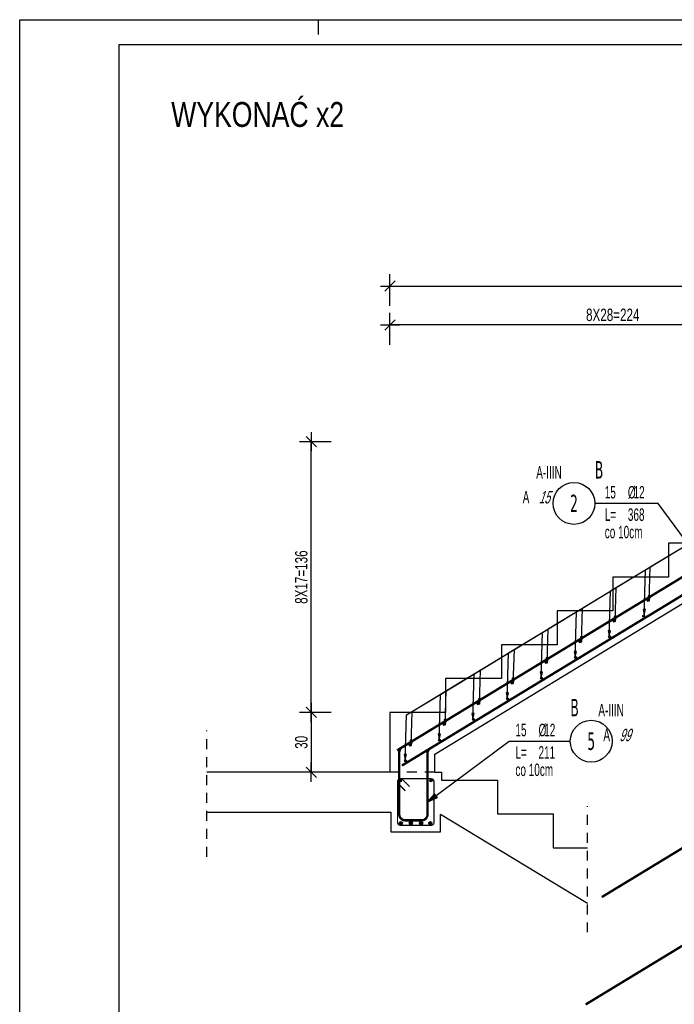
# Model space of a CAD drawing. Header units: millimetres. Extents: x 357 to 339450, y 65 to 10017.
# Tile 17 of 24: x 2720 to 3049, y 548 to 1043. Entities that reach past the tile are written whole.
import ezdxf
from ezdxf.enums import TextEntityAlignment as Align

# ---------------------------------------------------------------- set-up
doc = ezdxf.new("R2010")
doc.units = ezdxf.units.MM
doc.header["$LTSCALE"] = 25
doc.linetypes.add('MP', pattern=[0.36, 0.2, -0.16])
for name, color, linetype in [('BA_txg', 3, 'Continuous'), ('BA_wic', 1, 'Continuous'), ('BA_wis', 2, 'Continuous'), ('BZ_odn', 1, 'Continuous'), ('BZ_opi1', 7, 'Continuous'), ('BZ_opi2', 4, 'Continuous'), ('BZ_P_prz', 4, 'Continuous'), ('BZ_P_strz', 3, 'Continuous'), ('BZ_P_wid', 3, 'Continuous'), ('BZ_P_wyc', 134, 'Continuous'), ('BZ_pdz', 2, 'Continuous'), ('BZ_pom', 6, 'Continuous'), ('BZ_ram', 2, 'Continuous'), ('BZ_wym', 1, 'Continuous')]:
    doc.layers.add(name, color=color, linetype=linetype)
doc.styles.add('BIKTBG', font='tahoma.ttf', dxfattribs={"width": 0.85})
doc.styles.add('BIKTG', font='bikromsw.shx', dxfattribs={"width": 0.6})
doc.styles.add('BIKTS', font='bikromsw.shx', dxfattribs={"width": 0.6})
doc.styles.add('BIKWYM', font='bikromsw.shx', dxfattribs={"width": 0.7})
doc.dimstyles.new('BZ_KR_25_cm', dxfattribs={"dimscale": 0.25, "dimtxt": 25, "dimasz": 1.666667, "dimexe": 24, "dimexo": 0, "dimgap": 0, "dimtad": 0, "dimdec": 1, "dimrnd": 0.5, "dimzin": 9, "dimdsep": 46, "dimtxsty": 'BIKWYM', "dimblk": 'WYM-KR', "dimcen": 0, "dimdle": 20, "dimclrd": 256, "dimclre": 256, "dimclrt": 7, "dimadec": 0, "dimazin": 0, "dimtfac": 0.033333, "dimtdec": 1, "dimtmove": 0, "dimatfit": 3, "dimldrblk": 'WYM-KR', "dimfxl": 1, "dimtvp": 0.8, "dimtolj": 1, "dimarcsym": 0})
doc.dimstyles.new('BZ_ST_25_cm', dxfattribs={"dimscale": 0.25, "dimtxt": 25, "dimasz": 1.666667, "dimexe": 24, "dimexo": 0, "dimgap": 0, "dimtad": 0, "dimdec": 1, "dimrnd": 0.5, "dimdsep": 46, "dimtxsty": 'BIKWYM', "dimblk": 'WYM-ST', "dimcen": 0, "dimdle": 20, "dimclrd": 256, "dimclre": 256, "dimclrt": 7, "dimadec": 0, "dimazin": 0, "dimtfac": 0.033333, "dimtdec": 1, "dimtix": 1, "dimtmove": 2, "dimatfit": 3, "dimldrblk": 'WYM-ST', "dimfxl": 1, "dimtvp": 0.8, "dimtolj": 1, "dimtzin": 0, "dimarcsym": 0})

# ---------------------------------------------------------------- blocks, each defined once
blk = doc.blocks.new('PRET3')
blk.add_hatch(color=0).paths.add_polyline_path([(0.5, 0, 1), (-0.5, 0, 1)])
at = {"color": 0}
blk.add_circle((0, 0), 0.5, dxfattribs=at)
blk = doc.blocks.new('WYM-ST')
blk.add_hatch(color=256).paths.add_polyline_path([(-13, 2.9), (0, 0), (-13, -2.9)])
blk.add_lwpolyline([(0, 0), (-13, 2.9), (-13, -2.9), (0, 0)])
blk = doc.blocks.new('WYM-KR')
at = {"linetype": 'ByBlock'}
blk.add_line((11.52, 0), (-11.52, 0), dxfattribs=at)
at = {"color": 7, "linetype": 'ByBlock'}
blk.add_line((6.24, 6.24), (-6.24, -6.24), dxfattribs=at)
blk = doc.blocks.new('*D1325')
at = {"layer": 'BZ_wym', "lineweight": -2}
for p, q in [((2906.34, 879.7), (2906.34, 895.7)), ((3130.34, 879.7), (3130.34, 895.7)), ((3129.93, 889.7), (2906.76, 889.7))]:
    blk.add_line(p, q, dxfattribs=at)
at = {"layer": 'Defpoints', "color": 0}
for p in [(2906.34, 889.7), (2906.34, 879.7), (3130.34, 879.7)]:
    blk.add_point(p, dxfattribs=at)
at = {"layer": 'BZ_wym', "lineweight": -2, "xscale": 0.4166666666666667, "yscale": 0.4166666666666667, "zscale": 0.4166666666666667, "rotation": 180}
blk.add_blockref('WYM-KR', (2906.34, 889.7), dxfattribs=at)
at = {"layer": 'BZ_wym', "lineweight": -2, "xscale": 0.4166666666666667, "yscale": 0.4166666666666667, "zscale": 0.4166666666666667}
blk.add_blockref('WYM-KR', (3130.34, 889.7), dxfattribs=at)
at = {"layer": 'BZ_wym', "color": 7, "insert": (3018.34, 894.7), "char_height": 6.25, "attachment_point": 5, "style": 'BIKWYM'}
blk.add_mtext('\\A1;8X28=224', dxfattribs=at)
blk = doc.blocks.new('*D1328')
at = {"layer": 'BZ_wym', "lineweight": -2}
for p, q in [((2906.34, 899.23), (2906.34, 915.23)), ((3305.34, 899.23), (3305.34, 915.23)), ((2906.76, 909.23), (3304.93, 909.23))]:
    blk.add_line(p, q, dxfattribs=at)
at = {"layer": 'Defpoints', "color": 0}
for p in [(3305.34, 909.23), (2906.34, 899.23), (3305.34, 899.23)]:
    blk.add_point(p, dxfattribs=at)
at = {"layer": 'BZ_wym', "lineweight": -2, "xscale": 0.4166666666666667, "yscale": 0.4166666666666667, "zscale": 0.4166666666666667, "rotation": 180}
blk.add_blockref('WYM-KR', (2906.34, 909.23), dxfattribs=at)
at = {"layer": 'BZ_wym', "lineweight": -2, "xscale": 0.4166666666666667, "yscale": 0.4166666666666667, "zscale": 0.4166666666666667}
blk.add_blockref('WYM-KR', (3305.34, 909.23), dxfattribs=at)
at = {"layer": 'BZ_wym', "color": 7, "insert": (3105.84, 914.23), "char_height": 6.25, "attachment_point": 5, "style": 'BIKWYM'}
blk.add_mtext('\\A1;399', dxfattribs=at)
blk = doc.blocks.new('*D1329')
at = {"layer": 'BZ_wym', "lineweight": -2}
for p, q in [((2876.82, 694.98), (2860.82, 694.98)), ((2866.82, 694.56), (2866.82, 665.4)), ((2876.82, 664.98), (2860.82, 664.98))]:
    blk.add_line(p, q, dxfattribs=at)
at = {"layer": 'Defpoints', "color": 0}
for p in [(2876.82, 694.98), (2866.82, 664.98), (2876.82, 664.98)]:
    blk.add_point(p, dxfattribs=at)
at = {"layer": 'BZ_wym', "lineweight": -2, "xscale": 0.4166666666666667, "yscale": 0.4166666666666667, "zscale": 0.4166666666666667}
for p, rotation in [((2866.82, 694.98), 90), ((2866.82, 664.98), 270)]:
    blk.add_blockref('WYM-KR', p, dxfattribs=dict(at, rotation=rotation))
at = {"layer": 'BZ_wym', "color": 7, "insert": (2861.82, 679.98), "char_height": 6.25, "attachment_point": 5, "rotation": 90, "style": 'BIKWYM'}
blk.add_mtext('\\A1;30', dxfattribs=at)
blk = doc.blocks.new('*D1330')
at = {"layer": 'BZ_wym', "lineweight": -2}
for p, q in [((2876.82, 830.98), (2860.82, 830.98)), ((2866.82, 695.4), (2866.82, 830.56)), ((2876.82, 694.98), (2860.82, 694.98))]:
    blk.add_line(p, q, dxfattribs=at)
at = {"layer": 'Defpoints', "color": 0}
for p in [(2866.82, 830.98), (2876.82, 830.98), (2876.82, 694.98)]:
    blk.add_point(p, dxfattribs=at)
at = {"layer": 'BZ_wym', "lineweight": -2, "xscale": 0.4166666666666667, "yscale": 0.4166666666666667, "zscale": 0.4166666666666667}
for p, rotation in [((2866.82, 830.98), 90), ((2866.82, 694.98), 270)]:
    blk.add_blockref('WYM-KR', p, dxfattribs=dict(at, rotation=rotation))
at = {"layer": 'BZ_wym', "color": 7, "insert": (2861.82, 762.98), "char_height": 6.25, "attachment_point": 5, "rotation": 90, "style": 'BIKWYM'}
blk.add_mtext('\\A1;8X17=136', dxfattribs=at)
blk = doc.blocks.new('bik_BlkOpPret', base_point=(1524.45, 7050.26))
at = {"layer": 'BZ_opi1', "style": 'BIKTS', "width": 0.6}
for tag, p in [('SZTUK', (1533.83, 7057.76)), ('PRZEDR_FI', (1554.72, 7057.76)), ('PRZEKROJ', (1563.29, 7057.76)), ('PRZEDR_L', (1533.83, 7024.01)), ('DLUGOSC', (1568.65, 7024.01)), ('UWAGA', (1533.83, 6997.76))]:
    blk.add_attdef(tag, p, '', height=18.75, dxfattribs=at)
at = {"layer": 'BZ_opi2', "style": 'BIKTBG', "width": 0.6}
blk.add_attdef('NUMER', text='', height=26.25, dxfattribs=at).set_placement((1620.77, 7050.26), align=Align.MIDDLE_CENTER)
at = {"layer": 'BZ_pom', "width": 0.6}
for tag, p, height, style in [('POZYCJA', (1589.27, 7087.76), 26.25, 'BIKTBG'), ('GATUNEK', (1630.22, 7087.76), 18.75, 'BIKTS'), ('METODA_L', (1639.09, 7050.26), 18.75, 'BIKTS'), ('EURO_KOD', (1663.74, 7050.26), 18.75, 'BIKTS')]:
    blk.add_attdef(tag, p, '', height=height, dxfattribs=dict(at, style=style))
at = {"layer": 'BZ_wym', "width": 0.6}
for tag, p, height, style, flags in [('PRZEDR_NR', (1533.83, 6969.63), 26.25, 'BIKTBG', 1), ('PRZEDR_SZT', (1533.83, 6941.51), 18.75, 'BIKTS', 1), ('TYP_PRETA', (1533.83, 6913.38), 18.75, 'BIKTS', 3), ('EURO_KOD_SEGMENTY', (1567.58, 6885.26), 18.75, 'BIKTS', 3), ('HAK_1', (1533.83, 6857.13), 18.75, 'BIKTS', 3), ('HAK_2', (1533.83, 6829.01), 18.75, 'BIKTS', 3), ('ID', (1533.83, 6800.88), 18.75, 'BIKTS', 3), ('ID_C', (1533.83, 6772.76), 18.75, 'BIKTS', 3), ('b_atr_0', (1533.83, 6744.63), 18.75, 'BIKTS', 3)]:
    blk.add_attdef(tag, p, '', height=height, dxfattribs=dict(at, style=style, flags=flags))

msp = doc.modelspace()

# ---------------------------------------------------------------- linework, layer by layer
at = {"layer": 'BA_wic', "linetype": 'MP'}
for points in [[(2814.29, 622.54), (2814.29, 685.89)], [(2928.84, 664.98), (2906.34, 664.98)], [(3005.63, 584.54), (3005.63, 647.89)]]:
    msp.add_lwpolyline(points, dxfattribs=at)
at = {"layer": 'BA_wis'}
for points in [[(3280.34, 830.98), (3130.34, 830.98), (3130.34, 813.98), (3102.34, 813.98), (3102.34, 796.98), (3074.34, 796.98), (3074.34, 779.98), (3046.34, 779.98), (3046.34, 762.98), (3018.34, 762.98), (3018.34, 745.98), (2990.34, 745.98), (2990.34, 728.98), (2962.34, 728.98), (2962.34, 711.98), (2934.34, 711.98), (2934.34, 694.98), (2906.34, 694.98)], [(2928.84, 664.98), (2928.84, 674.09), (3162.54, 815.98), (3280.34, 815.98)], [(2906.34, 694.98), (2906.34, 664.98), (2814.29, 664.98)], [(2814.29, 644.98), (2906.84, 644.98), (2906.84, 634.98), (2931.84, 634.98), (2931.84, 643.74)]]:
    msp.add_lwpolyline(points, dxfattribs=at)
at = {"layer": 'BA_wis', "color": 1}
for points in [[(2928.84, 664.98), (2932.34, 664.98), (2932.34, 660.98), (2960.34, 660.98), (2960.34, 643.98), (2988.34, 643.98), (2988.34, 626.98), (3005.63, 626.98)], [(3005.63, 598.94), (2931.84, 643.74)]]:
    msp.add_lwpolyline(points, dxfattribs=at)
at = {"layer": 'BZ_odn'}
for centre in [(2998.83, 800), (3007.51, 680.55)]:
    msp.add_circle(centre, 10.5, dxfattribs=at)
at = {"layer": 'BZ_P_strz', "color": 8, "const_width": 0.6}
msp.add_lwpolyline([(2916.24, 657.71), (2912.7, 661.24, 0.668179), (2910.14, 660.18), (2910.14, 639.78, 0.414214), (2911.64, 638.28), (2927.04, 638.28, 0.414214), (2928.54, 639.78), (2928.54, 660.18, 0.414214), (2927.04, 661.68), (2911.64, 661.68, 0.668179), (2910.58, 659.12), (2914.12, 655.58)], format="xyb", dxfattribs=at)
at = {"layer": 'BZ_P_wid', "const_width": 1.2}
for points in [[(2909.94, 675.95), (3158.63, 826.94, -0.137266), (3160.19, 827.38), (3175.22, 827.38), (3235.22, 827.38)], [(3235.22, 827.38), (3160.19, 827.38, 0.137266), (3158.63, 826.94), (2909.94, 675.95)], [(2912.4, 668.32), (3161.53, 819.58), (3173.66, 826.94, -0.137266), (3175.22, 827.38), (3280.34, 827.38)], [(3280.34, 827.38), (3175.22, 827.38, 0.137266), (3173.66, 826.94), (2912.4, 668.32)], [(2962.33, 707.76), (2912.49, 677.5, 0.262048), (2911.04, 674.93), (2911.04, 643.79, 0.414214), (2914.04, 640.79), (2922.24, 640.79, 0.414214), (2925.24, 643.79), (2925.24, 674.43, -0.262048), (2926.69, 676.99), (2976.53, 707.26)]]:
    msp.add_lwpolyline(points, format="xyb", dxfattribs=at)
at = {"layer": 'BZ_P_wyc', "linetype": 'Continuous', "const_width": 1.2}
for points in [[(3338.11, 753.66), (3263.08, 753.66, 0.137266), (3261.52, 753.22), (3012.83, 602.23)], [(3372.65, 707.33), (3267.52, 707.33, 0.137266), (3265.97, 706.9), (3004.7, 548.27)]]:
    msp.add_lwpolyline(points, format="xyb", dxfattribs=at)
at = {"layer": 'BZ_pdz', "color": 1}
for p, q in [((2720.24, 1043.03), (2770.24, 1043.03)), ((2870.24, 1043.03), (2870.24, 1035.53))]:
    msp.add_line(p, q, dxfattribs=at)
at = {"layer": 'BZ_ram', "color": 1}
msp.add_lwpolyline([(2720.24, 300.53), (2720.24, 1043.03), (3770.24, 1043.03), (3770.24, 300.53)], close=True, dxfattribs=at)
at = {"layer": 'BZ_ram'}
msp.add_lwpolyline([(2770.24, 313.03), (2770.24, 1030.53), (3757.74, 1030.53), (3757.74, 313.03)], close=True, dxfattribs=at)

# ---------------------------------------------------------------- block references
ref = msp.add_blockref('bik_BlkOpPret', (3041.11, 800))
ref.add_attrib('NUMER', '2', dxfattribs={"layer": 'BZ_opi2', "height": 8.75, "style": 'BIKTBG', "width": 0.6}).set_placement((2998.83, 800), align=Align.MIDDLE_CENTER)
ref.add_attrib('POZYCJA', 'B', (3009.33, 812.5), dxfattribs={"layer": 'BZ_pom', "height": 8.75, "style": 'BIKTBG', "width": 0.6})
ref.add_attrib('SZTUK', '15', (3014.33, 802.5), dxfattribs={"layer": 'BZ_opi1', "height": 6.25, "style": 'BIKTS', "width": 0.6})
ref.add_attrib('GATUNEK', 'A-IIIN', (2979.88, 812.5), dxfattribs={"layer": 'BZ_pom', "height": 6.25, "style": 'BIKTS', "width": 0.6})
ref.add_attrib('PRZEKROJ', '12', (3028.79, 802.5), dxfattribs={"layer": 'BZ_opi1', "height": 6.25, "style": 'BIKTS', "width": 0.6})
ref.add_attrib('DLUGOSC', '368', (3025.94, 791.25), dxfattribs={"layer": 'BZ_opi1', "height": 6.25, "style": 'BIKTS', "width": 0.6})
ref.add_attrib('UWAGA', 'co 10cm', (3014.33, 782.5), dxfattribs={"layer": 'BZ_opi1', "height": 6.25, "style": 'BIKTS', "width": 0.6})
ref.add_attrib('METODA_L', 'A', (2973.08, 800), dxfattribs={"layer": 'BZ_pom', "height": 6.25, "style": 'BIKTS', "width": 0.6})
ref.add_attrib('PRZEDR_FI', '%%c', (3025.94, 802.5), dxfattribs={"layer": 'BZ_opi1', "height": 6.25, "style": 'BIKTS', "width": 0.6})
ref.add_attrib('PRZEDR_L', 'L=', (3014.33, 791.25), dxfattribs={"layer": 'BZ_opi1', "height": 6.25, "style": 'BIKTS', "width": 0.6})
ref.add_attrib('EURO_KOD', '15', (2981.11, 800), dxfattribs={"layer": 'BZ_pom', "height": 6.25, "style": 'BIKTS', "oblique": 18, "width": 0.6})
ref = msp.add_blockref('bik_BlkOpPret', (2966.3, 680.55))
ref.add_attrib('NUMER', '5', dxfattribs={"layer": 'BZ_opi2', "height": 8.75, "style": 'BIKTBG', "width": 0.6}).set_placement((3007.51, 680.55), align=Align.MIDDLE_CENTER)
ref.add_attrib('POZYCJA', 'B', (2997.01, 693.05), dxfattribs={"layer": 'BZ_pom', "height": 8.75, "style": 'BIKTBG', "width": 0.6})
ref.add_attrib('SZTUK', '15', (2969.42, 683.05), dxfattribs={"layer": 'BZ_opi1', "height": 6.25, "style": 'BIKTS', "width": 0.6})
ref.add_attrib('GATUNEK', 'A-IIIN', (3011.11, 693.05), dxfattribs={"layer": 'BZ_pom', "height": 6.25, "style": 'BIKTS', "width": 0.6})
ref.add_attrib('PRZEKROJ', '12', (2983.89, 683.05), dxfattribs={"layer": 'BZ_opi1', "height": 6.25, "style": 'BIKTS', "width": 0.6})
ref.add_attrib('DLUGOSC', '211', (2981.03, 671.8), dxfattribs={"layer": 'BZ_opi1', "height": 6.25, "style": 'BIKTS', "width": 0.6})
ref.add_attrib('UWAGA', 'co 10cm', (2969.42, 663.05), dxfattribs={"layer": 'BZ_opi1', "height": 6.25, "style": 'BIKTS', "width": 0.6})
ref.add_attrib('METODA_L', 'A', (3013.62, 680.55), dxfattribs={"layer": 'BZ_pom', "height": 6.25, "style": 'BIKTS', "width": 0.6})
ref.add_attrib('PRZEDR_FI', '%%c', (2981.03, 683.05), dxfattribs={"layer": 'BZ_opi1', "height": 6.25, "style": 'BIKTS', "width": 0.6})
ref.add_attrib('PRZEDR_L', 'L=', (2969.42, 671.8), dxfattribs={"layer": 'BZ_opi1', "height": 6.25, "style": 'BIKTS', "width": 0.6})
ref.add_attrib('EURO_KOD', '99', (3021.66, 680.55), dxfattribs={"layer": 'BZ_pom', "height": 6.25, "style": 'BIKTS', "oblique": 18, "width": 0.6})
at = {"layer": 'BZ_P_prz'}
for p in [(3036.13, 751.28), (3033.88, 743.36), (3019.04, 740.9), (3016.78, 732.98), (3001.94, 730.52), (2999.69, 722.6), (2984.84, 720.14), (2982.59, 712.22), (2967.75, 709.76), (2950.65, 699.38), (2965.5, 701.85), (2933.56, 689), (2948.4, 691.47), (2916.46, 678.62), (2931.31, 681.09), (2914.21, 670.71)]:
    msp.add_blockref('PRET3', p, dxfattribs=at)
at = {"layer": 'BZ_P_prz', "color": 8}
for p, xscale, yscale, zscale in [((2911.53, 660.76), 1.2, 1.2, 1.2), ((2927.01, 660.78), 1.2, 1.2, 1.2), ((2911.84, 639.39), 1.6, 1.6, 1.6), ((2916.86, 639.39), 1.6, 1.6, 1.6), ((2922.01, 639.39), 1.6, 1.6, 1.6), ((2926.68, 639.39), 1.6, 1.6, 1.6)]:
    msp.add_blockref('PRET3', p, dxfattribs=dict(at, xscale=xscale, yscale=yscale, zscale=zscale))

# ---------------------------------------------------------------- texts
at = {"layer": 'BA_txg', "style": 'BIKTG', "width": 0.8}
msp.add_text('WYKONAĆ x2', height=12.5, dxfattribs=at).set_placement((2796.39, 989.17))

# ---------------------------------------------------------------- dimensions: what is measured, and where the dimension line sits
at = {"layer": 'BZ_wym'}
dim = msp.add_linear_dim(base=(3305.34, 909.23), p1=(2906.34, 899.23), p2=(3305.34, 899.23), dimstyle='BZ_KR_25_cm', override={"dimdec": 0, "dimrnd": 1, "dimatfit": 1}, dxfattribs=at)
dim.commit()
dim.dimension.update_dxf_attribs({"geometry": '*D1328', "text_midpoint": (3105.84, 914.23)})
dim = msp.add_linear_dim(base=(2906.34, 889.7), p1=(3130.34, 879.7), p2=(2906.34, 879.7), text='8X28=<>', dimstyle='BZ_KR_25_cm', override={"dimdec": 0, "dimrnd": 1, "dimtxsty": 'BIKWYM', "dimatfit": 1}, dxfattribs=at)
dim.commit()
dim.dimension.update_dxf_attribs({"geometry": '*D1325', "text_midpoint": (3018.34, 894.7)})
dim = msp.add_linear_dim(base=(2866.82, 830.98), p1=(2876.82, 694.98), p2=(2876.82, 830.98), angle=90, text='8X17=<>', dimstyle='BZ_KR_25_cm', override={"dimdec": 0, "dimrnd": 1, "dimtxsty": 'BIKWYM', "dimatfit": 1}, dxfattribs=at)
dim.commit()
dim.dimension.update_dxf_attribs({"geometry": '*D1330', "text_midpoint": (2861.82, 762.98)})
dim = msp.add_linear_dim(base=(2866.82, 664.98), p1=(2876.82, 694.98), p2=(2876.82, 664.98), angle=90, dimstyle='BZ_KR_25_cm', override={"dimdec": 0, "dimrnd": 1, "dimatfit": 1}, dxfattribs=at)
dim.commit()
dim.dimension.update_dxf_attribs({"geometry": '*D1329', "text_midpoint": (2861.82, 679.98)})

# ---------------------------------------------------------------- leaders
at = {"layer": 'BZ_odn'}
for points in [[(3063.44, 769.81), (3041.11, 800), (3009.33, 800)], [(2925.13, 649.95), (2966.3, 680.55), (2997.01, 680.55)]]:
    msp.add_leader(points, dimstyle='BZ_ST_25_cm', dxfattribs=at)
at = {"layer": 'BZ_odn', "color": 252}
for points in [[(3034.07, 744.1), (3034.78, 766.64), (3062.78, 783.64)], [(3036.7, 751.04), (3037.23, 768.13), (3065.23, 785.13)], [(3016.58, 733.48), (3017.29, 756.02), (3045.29, 773.02)], [(3019.56, 740.64), (3020.1, 757.72), (3048.1, 774.72)], [(2999.39, 723.04), (3000.09, 745.58), (3028.09, 762.58)], [(3002.55, 730.31), (3003.09, 747.4), (3031.09, 764.4)], [(2982.36, 712.7), (2983.07, 735.24), (3011.07, 752.24)], [(2985.37, 719.88), (2985.91, 736.97), (3013.91, 753.97)], [(2968.36, 709.55), (2968.9, 726.64), (2996.9, 743.64)], [(2965.3, 702.35), (2966.01, 724.89), (2994.01, 741.89)], [(2951.3, 699.19), (2951.83, 716.28), (2979.83, 733.28)], [(2948.06, 691.88), (2948.76, 714.42), (2976.76, 731.42)], [(2934.15, 688.78), (2934.69, 705.87), (2962.69, 722.87)], [(2931.06, 681.56), (2931.76, 704.09), (2959.76, 721.09)], [(2917.03, 678.39), (2917.57, 695.47), (2945.57, 712.47)], [(2914.04, 671.22), (2914.74, 693.76), (2942.74, 710.76)]]:
    msp.add_leader(points, dimstyle='BZ_ST_25_cm', override={"dimasz": 0.8, "dimclrd": 252}, dxfattribs=at)

doc.saveas('drawing.dxf')
